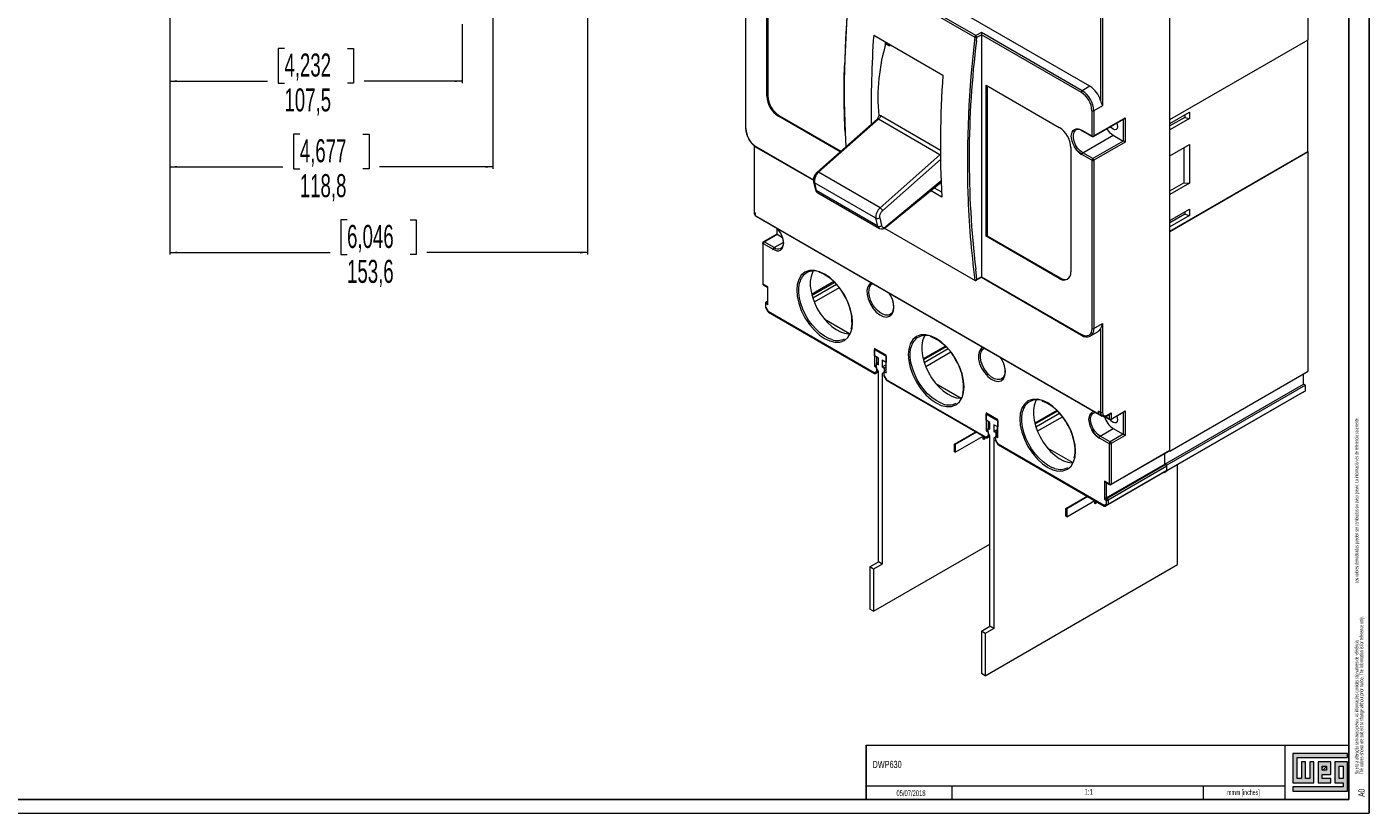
# Model space of a CAD drawing. Header units: millimetres. Extents: x 0 to 1189, y 0 to 841.
# Tile 5 of 7: x 695 to 1189, y 0 to 289. Entities that reach past the tile are written whole.
import ezdxf

# ---------------------------------------------------------------- set-up
doc = ezdxf.new("R2010")
doc.units = ezdxf.units.MM
doc.layers.add('FORMATO', color=7, linetype='Continuous')
doc.layers.add('LEGENDA', color=5, linetype='Continuous')
doc.styles.add('SLDTEXTSTYLE1', font='TXT', dxfattribs={"width": 0.605})
doc.styles.add('SLDTEXTSTYLE2', font='TXT', dxfattribs={"width": 0.569583})
doc.dimstyles.new('SLDDIMSTYLE0', dxfattribs={"dimtxt": 8.21862, "dimasz": 2.7, "dimexe": 0, "dimexo": 0.0625, "dimgap": 2.054655, "dimtad": 0, "dimdec": 1, "dimrnd": 1e-09, "dimzin": 12, "dimdsep": 46, "dimtxsty": 'SLDTEXTSTYLE1', "dimsah": 1, "dimcen": 0.09, "dimadec": 0, "dimazin": 3, "dimtfac": 1, "dimtdec": 3, "dimtofl": 0, "dimtmove": 0, "dimatfit": 3, "dimfxl": 1, "dimfrac": 2, "dimtolj": 1, "dimtzin": 12, "dimarcsym": 0})

# ---------------------------------------------------------------- blocks, each defined once
blk = doc.blocks.new('SW_NOTE_0')
at = {"color": 0, "linetype": 'Continuous', "lineweight": 0, "attachment_point": 1, "rotation": 90}
for s, insert, char_height, style in [('Sujeito a alteração sem aviso prévio. As informações contidas são valores de referência.                                                           Los valores demostrados pueden ser cambiados sin aviso previo. La información és de referencia solamente.', (-1.71, 0), 1.32292, 'SLDTEXTSTYLE2'), ('The values shown are subject to change without prior notice. The information is for reference only.', (0.06, 0), 1.3229, 'SLDTEXTSTYLE1')]:
    blk.add_mtext(s, dxfattribs=dict(at, insert=insert, char_height=char_height, style=style))
blk = doc.blocks.new('_D_3')
at = {"color": 7, "linetype": 'Continuous', "lineweight": 0}
for p, q in [((901.5, 539.88), (901.5, 205.26)), ((747.93, 392.51), (747.93, 205.26)), ((813.14, 218.05), (810.83, 218.05)), ((810.83, 218.05), (810.83, 205.26)), ((836.29, 218.05), (838.6, 218.05)), ((838.6, 218.05), (838.6, 205.26)), ((747.93, 206.01), (806.97, 206.01)), ((810.83, 205.26), (813.14, 205.26)), ((838.6, 205.26), (836.29, 205.26)), ((901.5, 206.01), (842.46, 206.01))]:
    blk.add_line(p, q, dxfattribs=at)
for points in [[(747.93, 206.01), (750.63, 205.66), (750.63, 206.36)], [(901.5, 206.01), (898.8, 206.36), (898.8, 205.66)]]:
    blk.add_solid(points, dxfattribs=at)
at = {"color": 7, "linetype": 'Continuous', "lineweight": 0, "char_height": 8.467, "attachment_point": 1, "style": 'SLDTEXTSTYLE1'}
for s, insert in [('6,046', (813.14, 216.17)), ('153,6', (813.14, 203.34))]:
    blk.add_mtext(s, dxfattribs=dict(at, insert=insert))
blk = doc.blocks.new('_D_4')
at = {"color": 7, "linetype": 'Continuous', "lineweight": 0}
for p, q in [((747.93, 392.51), (747.93, 268.26)), ((855.43, 290.01), (855.43, 268.26)), ((790.11, 281.05), (787.79, 281.05)), ((787.79, 281.05), (787.79, 268.26)), ((813.25, 281.05), (815.57, 281.05)), ((815.57, 281.05), (815.57, 268.26)), ((747.93, 269.01), (783.93, 269.01)), ((787.79, 268.26), (790.11, 268.26)), ((815.57, 268.26), (813.25, 268.26)), ((855.43, 269.01), (819.42, 269.01))]:
    blk.add_line(p, q, dxfattribs=at)
for points in [[(747.93, 269.01), (750.63, 268.66), (750.63, 269.36)], [(855.43, 269.01), (852.73, 269.36), (852.73, 268.66)]]:
    blk.add_solid(points, dxfattribs=at)
at = {"color": 7, "linetype": 'Continuous', "lineweight": 0, "char_height": 8.467, "attachment_point": 1, "style": 'SLDTEXTSTYLE1'}
for s, insert in [('4,232', (790.11, 279.17)), ('107,5', (790.11, 266.34))]:
    blk.add_mtext(s, dxfattribs=dict(at, insert=insert))
blk = doc.blocks.new('_D_5')
at = {"color": 7, "linetype": 'Continuous', "lineweight": 0}
for p, q in [((866.73, 527.51), (866.73, 236.76)), ((747.93, 392.51), (747.93, 236.76)), ((795.76, 249.55), (793.44, 249.55)), ((793.44, 249.55), (793.44, 236.76)), ((818.9, 249.55), (821.22, 249.55)), ((821.22, 249.55), (821.22, 236.76)), ((747.93, 237.51), (789.58, 237.51)), ((866.73, 237.51), (825.07, 237.51)), ((793.44, 236.76), (795.76, 236.76)), ((821.22, 236.76), (818.9, 236.76))]:
    blk.add_line(p, q, dxfattribs=at)
for points in [[(747.93, 237.51), (750.63, 237.16), (750.63, 237.86)], [(866.73, 237.51), (864.03, 237.86), (864.03, 237.16)]]:
    blk.add_solid(points, dxfattribs=at)
at = {"color": 7, "linetype": 'Continuous', "lineweight": 0, "char_height": 8.467, "attachment_point": 1, "style": 'SLDTEXTSTYLE1'}
for s, insert in [('4,677', (795.76, 247.67)), ('118,8', (795.76, 234.84))]:
    blk.add_mtext(s, dxfattribs=dict(at, insert=insert))

msp = doc.modelspace()

# ---------------------------------------------------------------- hatches: boundary and pattern name
at = {"linetype": 'Continuous'}
msp.add_hatch(color=7, dxfattribs=at).paths.add_polyline_path([(1160.99, 21.93), (1160.99, 11.15), (1168.69, 11.15), (1168.69, 18.85), (1167.15, 18.85), (1167.15, 12.69), (1165.61, 12.69), (1165.61, 18.85), (1164.07, 18.85), (1164.07, 12.69), (1162.53, 12.69), (1162.53, 20.39), (1181.01, 20.39), (1181.01, 21.93)], flags=0)
h = msp.add_hatch(color=7, dxfattribs=at)
h.paths.add_polyline_path([(1160.99, 8.07), (1181.01, 8.07), (1181.01, 18.85), (1176.39, 18.85), (1176.39, 11.15), (1179.47, 11.15), (1179.47, 9.61), (1160.99, 9.61)], flags=0)
h.paths.add_polyline_path([(1177.93, 17.31), (1179.47, 17.31), (1179.47, 12.69), (1177.93, 12.69)], flags=0)
h = msp.add_hatch(color=7, dxfattribs=at)
h.paths.add_polyline_path([(1174.85, 12.69), (1171.77, 12.69), (1171.77, 14.23), (1174.85, 14.23), (1174.85, 18.85), (1170.23, 18.85), (1170.23, 11.15), (1174.85, 11.15)], flags=0)
h.paths.add_polyline_path([(1173.31, 15.77), (1171.77, 15.77), (1171.77, 17.31), (1173.31, 17.31)], flags=0)
h = msp.add_hatch(dxfattribs=at)
h.set_pattern_fill('ANSI31', color=8, scale=0.25, style=0)
h.paths.add_polyline_path([(1173.31, 15.77), (1171.77, 15.77), (1171.77, 17.31), (1173.31, 17.31)], flags=0)

# ---------------------------------------------------------------- linework, layer by layer
at = {"color": 7, "linetype": 'Continuous', "lineweight": 15}
for p, q in [((1166.6, 284.25), (1166.6, 364.89)), ((1086.34, 267.11), (966.84, 336.1)), ((1115.69, 254.86), (1115.69, 335.5)), ((1115.69, 133.4), (1115.69, 335.09)), ((959.62, 313.6), (959.62, 251.79)), ((959.77, 251.59), (959.77, 313.4)), ((998.76, 311.31), (1044.01, 285.19)), ((1044.36, 285.74), (999.11, 311.87)), ((967.55, 263.43), (967.55, 309.15)), ((967.9, 309.36), (967.9, 263.63)), ((1090.23, 292.63), (1090.23, 261.93)), ((1090.94, 292.63), (1090.94, 259.97)), ((1046.39, 286.91), (1044.36, 285.74)), ((1083.51, 265.48), (1046.39, 286.91)), ((1006.81, 285.94), (1032.27, 271.25)), ((1011.04, 283.5), (1011.04, 281.9)), ((1012.65, 281.81), (1011.38, 282.55)), ((1044.72, 285.13), (1046.39, 286.09)), ((1083.16, 264.87), (1046.39, 286.09)), ((1046.39, 286.09), (1046.39, 197.09)), ((1115.69, 254.86), (1166.6, 284.25)), ((1166.42, 243.12), (1166.42, 284.15)), ((1048.16, 267.52), (1075.03, 252.01)), ((1048.16, 211.99), (1048.16, 267.52)), ((1048.51, 267.31), (1048.51, 212.2)), ((1086.34, 267.11), (1083.51, 265.48)), ((967.9, 263.63), (967.55, 263.43)), ((1087.05, 258.13), (1087.05, 248.9)), ((1090.94, 259.97), (1087.76, 258.13)), ((1087.76, 258.13), (1087.76, 248.9)), ((1115.69, 253.39), (1122.93, 257.58)), ((1122.93, 257.58), (1122.93, 255.29)), ((972.14, 256.28), (971.79, 256.08)), ((994.43, 243.01), (971.79, 256.08)), ((972.14, 256.28), (994.71, 243.25)), ((1008.08, 255.09), (986.04, 235.57)), ((986.52, 235.51), (1008.55, 255.01)), ((1008.36, 255.47), (1008.06, 255.07)), ((1008.72, 256.32), (1008.33, 255.48)), ((1031.17, 241.95), (1008.55, 255.01)), ((1031.33, 243.55), (1009.39, 256.22)), ((1087.65, 248.68), (1098.93, 255.19)), ((1087.76, 248.9), (1099.28, 255.56)), ((1099.28, 255.56), (1099.28, 246.58)), ((1121.17, 255.7), (1115.69, 252.54)), ((1122.93, 255.29), (1115.69, 251.11)), ((1121.17, 256.56), (1121.17, 255.7)), ((1121.17, 255.7), (1122.93, 255.29)), ((996.3, 250.12), (996.57, 244.89)), ((1081.23, 251.07), (1081.3, 251.11)), ((1083.05, 251.02), (1083.48, 250.78)), ((1083.37, 251.03), (1087.05, 248.9)), ((1083.48, 250.8), (1087.15, 248.68)), ((1083.48, 250.8), (1083.48, 250.8)), ((1083.73, 242.66), (1094.9, 249.11)), ((1098.57, 246.98), (1087.4, 240.54)), ((1094.9, 249.11), (1098.57, 246.98)), ((962.81, 245.32), (962.81, 220.97)), ((963.76, 244.62), (984.66, 232.56)), ((1031.17, 241.95), (1009.15, 222.45)), ((1079.27, 244.66), (1079.27, 198.93)), ((1087.05, 239.92), (1083.37, 242.05)), ((1087.4, 240.54), (1083.73, 242.66)), ((1099.28, 246.58), (1087.76, 239.92)), ((1115.69, 241.59), (1122.93, 245.78)), ((1115.69, 213.83), (1166.42, 243.12)), ((1166.6, 243.02), (1115.69, 213.63)), ((1120.81, 244.55), (1120.81, 231.69)), ((1122.93, 245.78), (1122.93, 231.49)), ((1166.6, 243.02), (1166.42, 243.12)), ((1166.6, 162.38), (1166.6, 243.02)), ((1087.05, 239.92), (1087.05, 178.11)), ((1087.76, 239.92), (1087.76, 178.11)), ((984.72, 232.06), (985.4, 229.15)), ((1009.15, 222.45), (986.52, 235.51)), ((1007.63, 218.64), (985, 231.7)), ((985, 231.7), (985.68, 228.79)), ((1008.31, 215.73), (985.68, 228.79)), ((986.25, 227.95), (1008.88, 214.89)), ((1011.3, 215.29), (1031.56, 231.93)), ((1031.81, 226.4), (1027.71, 228.77)), ((1029.04, 229.86), (1031.71, 228.32)), ((1115.69, 228.73), (1120.81, 231.69)), ((1122.93, 231.49), (1115.69, 227.3)), ((1120.81, 231.69), (1122.93, 231.49)), ((963.24, 220.59), (962.95, 220.76)), ((963.24, 220.59), (963.24, 219.6)), ((963.24, 219.6), (1089.44, 146.75)), ((963.57, 219.39), (1090.85, 145.91)), ((1008.31, 215.73), (1007.63, 218.64)), ((1009.02, 218.81), (1009.71, 215.91)), ((1115.69, 217.79), (1122.93, 221.98)), ((1121.17, 220.1), (1115.69, 216.93)), ((1122.93, 219.69), (1115.69, 215.51)), ((1121.17, 220.96), (1121.17, 220.1)), ((1121.17, 220.1), (1122.93, 219.69)), ((1122.93, 221.98), (1122.93, 219.69)), ((971.15, 212.8), (966.24, 209.97)), ((966.49, 209.94), (971.3, 212.72)), ((971.15, 214.98), (971.15, 212.8)), ((971.3, 212.72), (973.21, 211.61)), ((1010.78, 214.95), (1044.06, 195.74)), ((1115.69, 132.99), (1115.69, 213.63)), ((965.99, 209.53), (965.99, 194.63)), ((966.13, 194.43), (966.13, 209.33)), ((966.13, 209.33), (969.81, 207.21)), ((970.16, 207.82), (966.49, 209.94)), ((972.66, 207.57), (972.59, 207.53)), ((1048.51, 212.2), (1048.16, 211.99)), ((1075.03, 196.48), (1048.16, 211.99)), ((1048.51, 212.2), (1075.38, 196.69)), ((969.53, 207.23), (969.79, 207.07)), ((967.9, 193.41), (966.13, 194.43)), ((966.24, 194.2), (967.76, 193.32)), ((967.76, 193.32), (967.76, 187.37)), ((967.9, 186.88), (967.9, 193.41)), ((992.15, 195.32), (983.99, 190.61)), ((984.09, 190.26), (992.41, 195.06)), ((993.15, 194.27), (984.4, 189.22)), ((994.16, 193.05), (984.95, 187.74)), ((1006.37, 194.55), (1006.49, 194.61)), ((1044.3, 195.72), (1046.39, 196.92)), ((1046.39, 197.09), (1044.72, 196.12)), ((1046.39, 197.09), (1083.16, 175.86)), ((1046.39, 196.92), (1083.26, 175.64)), ((1075.38, 196.69), (1075.03, 196.48)), ((967.76, 188.19), (967.3, 187.92)), ((1012.32, 191.25), (1012.69, 190.69)), ((1013.05, 190.13), (1012.49, 191.15)), ((967.05, 187.49), (967.05, 186.02)), ((967.12, 185.77), (967.97, 184.3)), ((967.19, 185.82), (967.19, 187.28)), ((967.19, 187.28), (967.9, 186.88)), ((968.05, 184.34), (967.19, 185.82)), ((1007, 161.86), (968.05, 184.34)), ((968.15, 184.11), (1007.1, 161.63)), ((988.63, 181.6), (997.95, 176.22)), ((1087.76, 178.11), (1090.94, 179.95)), ((1090.23, 177.99), (1090.23, 147.29)), ((1090.94, 179.95), (1090.94, 147.29)), ((1083.26, 175.64), (1083.26, 175.64)), ((1086.51, 175.36), (1086.45, 175.33)), ((1086.51, 175.36), (1089.34, 177)), ((1011.39, 168.3), (1007.15, 170.75)), ((1007.15, 170.75), (1007.15, 164.22)), ((1007.15, 170.34), (1011.39, 167.9)), ((1007.15, 168.06), (1007.15, 170.34)), ((1008.56, 167.24), (1007.15, 168.06)), ((1007.5, 170.38), (1011.24, 168.22)), ((1011.24, 168.22), (1011.24, 168.1)), ((1011.39, 161.77), (1011.39, 168.3)), ((1011.39, 167.9), (1011.39, 165.61)), ((1033.16, 171.65), (1025.01, 166.94)), ((1033.42, 171.39), (1025.1, 166.58)), ((1034.16, 170.59), (1025.41, 165.54)), ((1035.17, 169.38), (1025.96, 164.06)), ((1047.38, 170.87), (1047.5, 170.94)), ((1007.15, 164.22), (1007.85, 163.81)), ((1007.85, 165.2), (1008.56, 165.61)), ((1007.85, 163.81), (1007.85, 165.2)), ((1007.85, 165.2), (1008.56, 164.79)), ((1007.85, 163.57), (1007.85, 163.81)), ((1007.85, 163.81), (1007.85, 162.35)), ((1008.56, 162.34), (1007.85, 163.57)), ((1008.56, 164.79), (1008.56, 167.24)), ((1011.39, 165.61), (1009.97, 166.43)), ((1009.97, 166.43), (1009.97, 163.98)), ((1009.97, 163.98), (1011.24, 164.71)), ((1009.97, 163.98), (1010.68, 163.57)), ((1011.24, 163.89), (1010.68, 163.57)), ((1010.68, 163.57), (1010.68, 161.93)), ((1011.24, 165.69), (1011.24, 162.26)), ((1053.34, 167.57), (1053.7, 167.02)), ((1054.06, 166.46), (1053.5, 167.47)), ((1007.85, 162.35), (1007, 161.86)), ((1008.56, 162.18), (1007.6, 161.63)), ((1008.46, 162.12), (1007.6, 161.63)), ((1008.56, 92.37), (1008.56, 162.34)), ((1010.68, 161.93), (1009.97, 161.53)), ((1010.54, 161.85), (1009.97, 161.53)), ((1009.97, 161.53), (1009.97, 91.55)), ((1010.54, 161.85), (1010.54, 160.92)), ((1010.6, 160.67), (1011.46, 159.19)), ((1010.68, 160.72), (1010.68, 162.18)), ((1010.68, 162.18), (1011.39, 161.77)), ((1011.54, 159.24), (1010.68, 160.72)), ((1048.01, 138.18), (1011.54, 159.24)), ((1011.64, 159.01), (1048.12, 137.95)), ((1115.69, 132.99), (1166.6, 162.38)), ((1164.83, 157.69), (1164.83, 161.36)), ((1029.64, 157.93), (1038.97, 152.55)), ((1164.48, 154.63), (1113.67, 125.3)), ((1113.92, 128.3), (1164.83, 157.69)), ((1165.54, 157.28), (1114.63, 127.89)), ((1165.54, 155.24), (1114.63, 125.85)), ((1164.48, 154.63), (1165.54, 155.24)), ((1165.54, 157.28), (1164.83, 157.69)), ((1165.54, 155.24), (1165.54, 157.28)), ((1052.4, 144.63), (1048.16, 147.08)), ((1048.16, 147.08), (1048.16, 140.54)), ((1048.16, 146.67), (1052.4, 144.22)), ((1048.16, 144.38), (1048.16, 146.67)), ((1049.57, 143.57), (1048.16, 144.38)), ((1048.51, 146.7), (1052.25, 144.54)), ((1049.57, 141.12), (1049.57, 143.57)), ((1052.25, 144.54), (1052.25, 144.42)), ((1052.4, 138.1), (1052.4, 144.63)), ((1052.4, 144.22), (1052.4, 141.93)), ((1074.18, 147.97), (1066.02, 143.26)), ((1074.43, 147.71), (1066.11, 142.91)), ((1075.17, 146.91), (1066.43, 141.87)), ((1066.97, 140.39), (1076.19, 145.7)), ((1087.59, 147), (1087.67, 147.04)), ((1090.23, 147.29), (1089.44, 147.74)), ((1089.44, 146.75), (1089.44, 147.74)), ((1089.44, 146.75), (1089.62, 146.85)), ((1091.54, 145.75), (1093.52, 144.61)), ((1092.6, 146.04), (1093.77, 146.71)), ((1092.61, 146.04), (1092.6, 146.04)), ((1092.71, 146.27), (1094.12, 147.08)), ((1094.02, 144.61), (1098.93, 147.44)), ((1094.12, 144.84), (1099.28, 147.82)), ((1094.12, 147.08), (1094.12, 144.84)), ((1099.28, 147.82), (1099.28, 138.83)), ((1036.49, 135.64), (1044.31, 140.15)), ((1044.59, 139.99), (1036.77, 135.48)), ((1036.77, 132.62), (1047.06, 138.56)), ((1047.1, 137.48), (1047.1, 138.54)), ((1047.38, 138.38), (1047.38, 137.31)), ((1048.87, 138.67), (1048.01, 138.18)), ((1048.16, 140.54), (1048.87, 140.14)), ((1049.57, 138.5), (1048.62, 137.95)), ((1049.47, 138.44), (1048.62, 137.95)), ((1048.87, 141.52), (1049.57, 141.93)), ((1048.87, 140.14), (1048.87, 141.52)), ((1048.87, 141.52), (1049.57, 141.12)), ((1048.87, 140.14), (1048.87, 138.67)), ((1048.87, 139.89), (1048.87, 140.13)), ((1049.57, 138.67), (1048.87, 139.89)), ((1049.57, 68.69), (1049.57, 138.67)), ((1052.4, 141.93), (1050.99, 142.75)), ((1050.99, 142.75), (1050.99, 140.3)), ((1050.99, 140.3), (1052.25, 141.03)), ((1050.99, 140.3), (1051.69, 139.89)), ((1051.69, 138.26), (1050.99, 137.85)), ((1052.25, 140.22), (1051.69, 139.89)), ((1051.69, 139.89), (1051.69, 138.26)), ((1051.69, 137.04), (1051.69, 138.5)), ((1051.69, 138.5), (1052.4, 138.1)), ((1052.25, 142.02), (1052.25, 138.59)), ((1090.09, 138.59), (1094.9, 141.36)), ((1093.77, 136.47), (1090.09, 138.59)), ((1098.57, 139.24), (1093.77, 136.47)), ((1099.28, 138.83), (1094.12, 135.85)), ((1094.9, 141.36), (1098.57, 139.24)), ((1036.49, 132.78), (1036.49, 135.64)), ((1036.77, 135.48), (1036.49, 135.64)), ((1036.77, 135.48), (1036.77, 132.62)), ((1047.38, 137.31), (1047.1, 137.48)), ((1047.38, 137.31), (1047.99, 138.02)), ((1051.55, 138.17), (1050.99, 137.85)), ((1050.99, 137.85), (1050.99, 67.87)), ((1051.55, 138.17), (1051.55, 137.24)), ((1051.61, 136.99), (1052.47, 135.52)), ((1052.55, 135.56), (1051.69, 137.04)), ((1091.5, 113.08), (1052.55, 135.56)), ((1052.65, 135.33), (1091.6, 112.85)), ((1070.65, 134.25), (1079.98, 128.87)), ((1089.74, 137.98), (1093.41, 135.85)), ((1093.41, 135.85), (1093.41, 120.95)), ((1094.12, 135.85), (1094.12, 120.95)), ((1094.12, 120.95), (1115.69, 133.4)), ((1036.77, 132.62), (1036.49, 132.78)), ((1094.02, 120.72), (1115.58, 133.17)), ((1113.92, 128.3), (1113.92, 132.21)), ((1115.48, 133.11), (1115.69, 132.99)), ((1113.67, 125.3), (1092.1, 112.85)), ((1092.35, 115.85), (1113.92, 128.3)), ((1114.27, 128.09), (1092.71, 115.64)), ((1114.52, 125.79), (1092.96, 113.34)), ((1114.63, 127.48), (1093.06, 115.03)), ((1093.06, 113.57), (1114.63, 126.02)), ((1113.57, 125.24), (1114.63, 125.85)), ((1113.67, 125.3), (1114.52, 125.79)), ((1114.27, 128.09), (1113.92, 128.3)), ((1113.92, 128.3), (1114.63, 127.89)), ((1114.63, 125.85), (1114.63, 127.89)), ((1114.63, 126.02), (1114.63, 127.48)), ((1118.52, 91.34), (1118.52, 128.09)), ((1093.41, 120.95), (1091.65, 121.97)), ((1091.65, 121.97), (1091.65, 115.44)), ((1092, 121.6), (1093.52, 120.72)), ((1077.5, 111.96), (1085.32, 116.47)), ((1085.6, 116.31), (1077.79, 111.8)), ((1077.79, 108.94), (1088.08, 114.88)), ((1088.11, 113.8), (1088.11, 114.86)), ((1088.39, 113.64), (1088.11, 113.8)), ((1088.39, 114.7), (1088.39, 113.64)), ((1088.39, 113.64), (1089.01, 114.35)), ((1092.35, 113.57), (1091.5, 113.08)), ((1091.65, 115.44), (1092.35, 115.03)), ((1092.71, 115.64), (1092.35, 115.85)), ((1092.35, 115.03), (1092.35, 113.57)), ((1093.06, 115.03), (1093.06, 113.57)), ((1077.5, 109.11), (1077.5, 111.96)), ((1077.79, 111.8), (1077.5, 111.96)), ((1077.79, 108.94), (1077.5, 109.11)), ((1077.79, 111.8), (1077.79, 108.94)), ((1092.96, 113.34), (1092.1, 112.85)), ((1006.79, 74.2), (1049.57, 98.89)), ((1005.38, 90.53), (1008.56, 92.37)), ((1006.79, 89.71), (1005.38, 90.53)), ((1005.38, 90.53), (1005.38, 75.01)), ((1009.97, 91.55), (1006.79, 89.71)), ((1006.79, 89.71), (1006.79, 74.2)), ((1009.97, 91.55), (1008.56, 92.37)), ((1047.8, 50.52), (1118.52, 91.34)), ((1006.79, 74.2), (1005.38, 75.01)), ((1046.39, 66.85), (1049.57, 68.69)), ((1047.8, 66.04), (1046.39, 66.85)), ((1046.39, 66.85), (1046.39, 51.34)), ((1050.99, 67.87), (1047.8, 66.04)), ((1047.8, 66.04), (1047.8, 50.52)), ((1050.99, 67.87), (1049.57, 68.69)), ((1047.8, 50.52), (1046.39, 51.34))]:
    msp.add_line(p, q, dxfattribs=at)
at = {"color": 1, "linetype": 'Continuous', "lineweight": 15}
for p, q in [((1011.38, 282.55), (1011.53, 283.22)), ((1044.6, 283.86), (1044.72, 285.13)), ((1098.57, 254.98), (1098.57, 246.98)), ((962.95, 220.76), (962.95, 245.2)), ((963.66, 244.85), (984.66, 232.73)), ((1031.17, 241.95), (1031.46, 242.28)), ((1031.36, 240.23), (1010.04, 221.36)), ((1031.55, 232.23), (1011.38, 215.65)), ((971.3, 212.72), (971.3, 214.84)), ((970.16, 207.82), (973.54, 209.77)), ((1044.72, 196.12), (1044.31, 199.92)), ((1044.06, 195.74), (1044.04, 195.88)), ((967.76, 188.02), (967.55, 187.9)), ((967.76, 187.78), (967.55, 187.9)), ((1007.85, 167.65), (1007.85, 165.2)), ((1011.04, 162.79), (1011.24, 162.91)), ((1008.46, 162.12), (1008.56, 162.18)), ((1011.04, 162.79), (1011.24, 162.67)), ((1048.87, 143.97), (1048.87, 141.52)), ((1093.41, 144.84), (1091.81, 145.76)), ((1093.41, 146.5), (1093.41, 144.84)), ((1098.57, 147.24), (1098.57, 139.24)), ((1049.47, 138.44), (1049.57, 138.5)), ((1052.05, 139.12), (1052.25, 139.24)), ((1052.05, 139.12), (1052.25, 139)), ((1092.35, 121.4), (1092.35, 115.85))]:
    msp.add_line(p, q, dxfattribs=at)
at = {"color": 7, "linetype": 'Continuous', "lineweight": 0}
for p, q in [((1181.01, 21.93), (1160.99, 21.93)), ((1160.99, 21.93), (1160.99, 11.15)), ((1162.53, 20.39), (1181.01, 20.39)), ((1162.53, 12.69), (1162.53, 20.39)), ((1181.01, 20.39), (1181.01, 21.93)), ((1165.61, 18.85), (1164.07, 18.85)), ((1164.07, 18.85), (1164.07, 12.69)), ((1165.61, 12.69), (1165.61, 18.85)), ((1168.69, 18.85), (1167.15, 18.85)), ((1167.15, 18.85), (1167.15, 12.69)), ((1168.69, 11.15), (1168.69, 18.85)), ((1174.85, 18.85), (1170.23, 18.85)), ((1170.23, 18.85), (1170.23, 11.15)), ((1171.77, 17.31), (1173.31, 17.31)), ((1171.77, 15.77), (1171.77, 17.31)), ((1173.31, 15.77), (1171.77, 15.77)), ((1173.31, 17.31), (1173.31, 15.77)), ((1174.85, 14.23), (1174.85, 18.85)), ((1181.01, 18.85), (1176.39, 18.85)), ((1176.39, 18.85), (1176.39, 11.15)), ((1177.93, 12.69), (1177.93, 17.31)), ((1177.93, 17.31), (1179.47, 17.31)), ((1179.47, 17.31), (1179.47, 12.69)), ((1181.01, 8.07), (1181.01, 18.85)), ((1035.52, 10.02), (1035.52, 5)), ((1128, 10.03), (1128, 5)), ((1160.99, 11.15), (1168.69, 11.15)), ((1164.07, 12.69), (1162.53, 12.69)), ((1167.15, 12.69), (1165.61, 12.69)), ((1170.23, 11.15), (1174.85, 11.15)), ((1171.77, 14.23), (1174.85, 14.23)), ((1171.77, 12.69), (1171.77, 14.23)), ((1174.85, 12.69), (1171.77, 12.69)), ((1174.85, 11.15), (1174.85, 12.69)), ((1176.39, 11.15), (1179.47, 11.15)), ((1179.47, 12.69), (1177.93, 12.69)), ((1179.47, 11.15), (1179.47, 9.61)), ((1160.99, 9.61), (1160.99, 8.07)), ((1179.47, 9.61), (1160.99, 9.61)), ((1160.99, 8.07), (1181.01, 8.07))]:
    msp.add_line(p, q, dxfattribs=at)
at = {"color": 7, "linetype": 'Continuous', "lineweight": 15, "flags": 128}
for points in [[(998.75, 311.66), (996.98, 292.92), (996.08, 274.56)], [(1046.39, 286.91), (1046.39, 286.82), (1046.39, 286.72), (1046.39, 286.62), (1046.39, 286.5), (1046.39, 286.39), (1046.39, 286.28), (1046.39, 286.18), (1046.39, 286.09)], [(1011.38, 282.55), (1011.37, 282.55), (1011.37, 282.56), (1011.36, 282.58), (1011.36, 282.65), (1011.4, 282.97), (1011.47, 283.25)], [(1009.39, 256.22), (1009.03, 255.57), (1008.55, 255.01)], [(1096.49, 252.27), (1096.37, 251.64), (1096.02, 251.24), (1095.51, 251.14), (1094.9, 251.35), (1094.29, 251.84), (1093.93, 252.3)], [(1096.16, 253.59), (1096.37, 253.04), (1096.49, 252.27)], [(1083.37, 242.05), (1081.94, 243.19), (1081.24, 244.01), (1080.62, 244.95), (1080.12, 245.96), (1079.76, 246.97), (1079.48, 248.78), (1079.76, 250.28), (1080.12, 250.87), (1080.62, 251.3), (1081.24, 251.52), (1081.94, 251.54), (1083.37, 251.03)], [(963.57, 219.39), (963.57, 219.39), (963.42, 219.5)], [(1009.02, 218.81), (1009, 219.43), (1009.18, 220.12)], [(1009.18, 220.12), (1009.55, 220.8), (1010.04, 221.36)], [(972.48, 213.24), (973.04, 212.1), (973.2, 211.64), (973.41, 210.89), (973.53, 210.17), (973.55, 209.47), (973.47, 208.84), (973.29, 208.3), (973.02, 207.87), (972.63, 207.55), (972.6, 207.55)], [(1009.71, 215.91), (1009.92, 215.48), (1010.1, 215.34), (1010.33, 215.27), (1010.58, 215.26), (1010.85, 215.34), (1011.38, 215.65)], [(999.01, 180.35), (998.84, 182.6), (998.29, 185.12), (997.34, 187.79), (996.01, 190.45), (994.37, 192.94), (992.54, 195.1), (990.63, 196.83), (988.76, 198.11), (986.9, 198.98), (984.99, 199.45), (983.15, 199.41), (981.51, 198.82), (980.18, 197.7), (979.23, 196.13), (978.68, 194.24), (978.51, 192.18)], [(984.57, 199.25), (984.25, 198.66), (983.75, 197.2), (983.49, 195.54), (983.49, 193.7), (983.75, 191.73), (984.25, 189.7), (984.99, 187.64), (985.95, 185.62), (987.1, 183.68), (988.41, 181.88), (989.85, 180.26), (991.38, 178.86), (992.96, 177.73), (994.55, 176.88), (996.11, 176.35), (997.6, 176.14), (997.91, 176.14)], [(1044.06, 195.74), (1044.13, 195.72), (1044.21, 195.71), (1044.29, 195.73), (1044.39, 195.77), (1044.56, 195.91), (1044.72, 196.12)], [(1046.39, 197.09), (1046.39, 197.03), (1046.39, 196.98), (1046.39, 196.94), (1046.39, 196.92), (1046.39, 196.92)], [(967.12, 187.74), (967.05, 187.56), (967.05, 187.49)], [(967.3, 187.92), (967.24, 187.88), (967.12, 187.74)], [(978.51, 192.18), (978.68, 189.93), (979.23, 187.41), (980.18, 184.74), (981.51, 182.08), (983.15, 179.59), (984.99, 177.44), (986.9, 175.7), (988.76, 174.43), (990.63, 173.55), (992.54, 173.08), (994.37, 173.12), (996.01, 173.71), (997.34, 174.83), (998.29, 176.4), (998.84, 178.29), (999.01, 180.35)], [(1012.69, 190.69), (1013.33, 189.39), (1013.54, 188.86), (1013.81, 187.99), (1013.98, 187.14), (1014.07, 186.28), (1014.04, 185.48), (1013.9, 184.76), (1013.66, 184.14), (1013.31, 183.64), (1012.81, 183.26), (1012.77, 183.25)], [(967.05, 186.03), (967.06, 185.9), (967.12, 185.77)], [(1087.05, 178.11), (1086.78, 176.62), (1086.42, 176.02), (1085.91, 175.59), (1085.29, 175.37), (1084.59, 175.35), (1083.16, 175.86)], [(1040.03, 156.67), (1039.86, 158.92), (1039.31, 161.44), (1038.36, 164.11), (1037.02, 166.78), (1035.38, 169.26), (1033.55, 171.42), (1031.64, 173.15), (1029.77, 174.43), (1027.91, 175.31), (1026, 175.78), (1024.16, 175.74), (1022.52, 175.15), (1021.19, 174.02), (1020.24, 172.45), (1019.69, 170.56), (1019.52, 168.51)], [(1025.58, 175.57), (1025.26, 174.98), (1024.76, 173.53), (1024.5, 171.86), (1024.5, 170.02), (1024.76, 168.06), (1025.26, 166.02), (1026, 163.96), (1026.96, 161.94), (1028.11, 160), (1029.42, 158.2), (1030.86, 156.58), (1032.39, 155.19), (1033.97, 154.05), (1035.56, 153.21), (1037.12, 152.67), (1038.61, 152.47), (1038.92, 152.46)], [(1019.52, 168.51), (1019.69, 166.26), (1020.24, 163.73), (1021.19, 161.07), (1022.52, 158.4), (1024.16, 155.92), (1026, 153.76), (1027.91, 152.02), (1029.77, 150.75), (1031.64, 149.87), (1033.55, 149.4), (1035.38, 149.44), (1037.02, 150.03), (1038.36, 151.16), (1039.31, 152.73), (1039.86, 154.62), (1040.03, 156.67)], [(1053.7, 167.02), (1054.34, 165.72), (1054.55, 165.19), (1054.82, 164.32), (1055, 163.46), (1055.08, 162.6), (1055.05, 161.8), (1054.92, 161.08), (1054.67, 160.47), (1054.32, 159.97), (1053.82, 159.58), (1053.78, 159.57)], [(1007.1, 161.63), (1007.21, 161.58), (1007.27, 161.57)], [(1010.54, 160.92), (1010.55, 160.8), (1010.6, 160.67)], [(1081.04, 132.99), (1080.87, 135.25), (1080.32, 137.77), (1079.37, 140.44), (1078.04, 143.1), (1076.4, 145.58), (1074.56, 147.74), (1072.65, 149.48), (1070.79, 150.75), (1068.92, 151.63), (1067.01, 152.1), (1065.18, 152.06), (1063.54, 151.47), (1062.2, 150.35), (1061.25, 148.78), (1060.7, 146.89), (1060.53, 144.83)], [(1066.59, 151.9), (1066.27, 151.31), (1065.77, 149.85), (1065.51, 148.18), (1065.51, 146.34), (1065.77, 144.38), (1066.27, 142.34), (1067.01, 140.29), (1067.97, 138.26), (1069.12, 136.33), (1070.43, 134.52), (1071.87, 132.91), (1073.4, 131.51), (1074.98, 130.38), (1076.58, 129.53), (1078.14, 129), (1079.63, 128.79), (1079.93, 128.79)], [(1060.53, 144.83), (1060.7, 142.58), (1061.25, 140.06), (1062.2, 137.39), (1063.54, 134.73), (1065.18, 132.24), (1067.01, 130.08), (1068.92, 128.35), (1070.79, 127.07), (1072.65, 126.19), (1074.56, 125.73), (1076.4, 125.77), (1078.04, 126.36), (1079.37, 127.48), (1080.32, 129.05), (1080.87, 130.94), (1081.04, 132.99)], [(1087.66, 147.03), (1088.2, 147.19), (1088.7, 147.15)], [(1090.94, 147.29), (1091.06, 146.61), (1091.23, 146.33), (1091.46, 146.14), (1091.74, 146.04), (1092.06, 146.03), (1092.71, 146.27)], [(1096.49, 144.53), (1096.37, 143.9), (1096.02, 143.5), (1095.51, 143.4), (1094.9, 143.61), (1094.29, 144.1), (1093.92, 144.56)], [(1096.16, 145.84), (1096.37, 145.3), (1096.49, 144.53)], [(1048.12, 137.95), (1048.22, 137.91), (1048.29, 137.89)], [(1091.6, 112.85), (1091.71, 112.8), (1091.77, 112.79)]]:
    msp.add_lwpolyline(points, dxfattribs=at)
at = {"color": 1, "linetype": 'Continuous', "lineweight": 15, "flags": 128}
for points in [[(1008.55, 255.01), (1008.29, 255.11), (1008.18, 255.12), (1008.08, 255.09), (1008.05, 255.05)], [(1083.73, 242.66), (1082.73, 243.4), (1081.81, 244.41), (1081.05, 245.61), (1080.51, 246.9), (1080.23, 248.18), (1080.23, 249.34), (1080.51, 250.29), (1081.05, 250.96), (1081.23, 251.07)], [(1031.46, 241.73), (1031.45, 241.74), (1031.17, 241.95)], [(969.81, 207.21), (971.24, 206.7), (971.94, 206.71), (972.56, 206.94), (973.07, 207.36), (973.43, 207.96), (973.7, 209.45), (973.43, 211.26), (973.07, 212.28), (972.56, 213.29), (971.94, 214.23), (971.39, 214.88)], [(966.13, 209.33), (966.07, 209.37), (966.03, 209.42), (966, 209.48), (965.99, 209.53), (965.99, 209.53)], [(991.42, 174.02), (990.31, 174.43), (988.72, 175.28), (987.13, 176.41), (985.6, 177.81), (984.17, 179.43), (982.85, 181.23), (981.7, 183.17), (980.75, 185.19), (980.01, 187.25), (979.5, 189.28), (979.25, 191.25), (979.25, 193.09), (979.5, 194.75), (979.55, 194.94)], [(1006.06, 194.86), (1005.35, 194.47), (1004.66, 193.47), (1004.34, 192.11), (1004.39, 190.57), (1004.76, 188.97), (1005.46, 187.26), (1006.49, 185.59), (1007.74, 184.16), (1009.05, 183.13), (1010.3, 182.53), (1011.53, 182.33), (1012.66, 182.6), (1013.53, 183.35), (1014.05, 184.49), (1014.22, 185.86), (1014.22, 185.86)], [(1012.87, 183.29), (1012.15, 183.03), (1011.19, 183.03), (1010.15, 183.34), (1009.09, 183.96), (1008.05, 184.84), (1007.1, 185.94), (1006.28, 187.21), (1005.64, 188.57), (1005.22, 189.94), (1005.03, 191.26), (1005.09, 192.46), (1005.4, 193.46), (1005.93, 194.22), (1006.37, 194.55)], [(967.19, 185.82), (967.17, 185.81), (967.15, 185.8), (967.14, 185.79), (967.13, 185.78), (967.12, 185.78), (967.12, 185.77), (967.12, 185.77)], [(968.05, 184.34), (968.01, 184.32), (967.98, 184.3), (967.97, 184.3), (967.97, 184.3)], [(1032.43, 150.35), (1031.32, 150.76), (1029.73, 151.6), (1028.15, 152.74), (1026.62, 154.13), (1025.18, 155.75), (1023.87, 157.55), (1022.72, 159.49), (1021.76, 161.51), (1021.02, 163.57), (1020.52, 165.61), (1020.26, 167.57), (1020.26, 169.41), (1020.52, 171.08), (1020.56, 171.26)], [(1047.07, 171.19), (1046.36, 170.79), (1045.67, 169.79), (1045.35, 168.43), (1045.4, 166.89), (1045.77, 165.3), (1046.48, 163.58), (1047.5, 161.91), (1048.75, 160.49), (1050.06, 159.45), (1051.31, 158.85), (1052.55, 158.65), (1053.67, 158.92), (1054.54, 159.67), (1055.06, 160.82), (1055.23, 162.18), (1055.23, 162.18)], [(1053.88, 159.62), (1053.16, 159.35), (1052.21, 159.35), (1051.17, 159.67), (1050.1, 160.28), (1049.06, 161.17), (1048.11, 162.27), (1047.29, 163.53), (1046.65, 164.89), (1046.23, 166.27), (1046.04, 167.59), (1046.11, 168.78), (1046.41, 169.78), (1046.95, 170.54), (1047.38, 170.87)], [(1011.54, 159.24), (1011.49, 159.21), (1011.47, 159.2), (1011.46, 159.19), (1011.46, 159.19)], [(1073.45, 126.67), (1072.33, 127.08), (1070.74, 127.93), (1069.16, 129.06), (1067.63, 130.46), (1066.19, 132.08), (1064.88, 133.88), (1063.73, 135.82), (1062.77, 137.84), (1062.03, 139.89), (1061.53, 141.93), (1061.27, 143.89), (1061.27, 145.73), (1061.53, 147.4), (1061.57, 147.59)], [(1088.16, 147.47), (1087.61, 147.46), (1086.99, 147.23), (1086.48, 146.8), (1086.12, 146.21), (1085.85, 144.71), (1086.12, 142.9), (1086.48, 141.89), (1086.99, 140.88), (1087.61, 139.94), (1088.3, 139.12), (1089.74, 137.98)], [(1090.09, 138.59), (1089.09, 139.33), (1088.18, 140.34), (1087.42, 141.54), (1086.87, 142.83), (1086.59, 144.11), (1086.59, 145.27), (1086.87, 146.22), (1087.42, 146.89), (1087.59, 147)], [(1093.52, 144.61), (1093.52, 144.61), (1093.47, 144.64), (1093.44, 144.7), (1093.42, 144.76), (1093.41, 144.84)], [(1051.61, 136.99), (1051.61, 136.99), (1051.63, 137), (1051.65, 137.02), (1051.69, 137.04)], [(1052.55, 135.56), (1052.51, 135.54), (1052.48, 135.52), (1052.47, 135.52), (1052.47, 135.52)]]:
    msp.add_lwpolyline(points, dxfattribs=at)
at = {"color": 1, "linetype": 'Continuous', "lineweight": 15}
for centre, radius, start, end in [((1373.51, 265.59), 377.53, 173.0435, 182.3487), ((1427.12, 239.04), 385.88, 173.1312, 181.6905), ((967.88, 251.91), 8.12, 182.2934, 210.8068), ((1083.61, 251), 0.24, 172.7371, 235.9518), ((1087.52, 248.87), 0.24, 304.0584, 7.2558), ((985.26, 232.2), 0.563, 194.562, 242.5959), ((986.23, 235.18), 0.44, 48.9417, 116.0374), ((985.94, 229.29), 0.563, 194.5725, 242.609), ((986.92, 229.01), 1.25, 190.1389, 237.6937), ((1009.54, 215.95), 1.25, 190.1305, 237.8366), ((1011.04, 215.53), 0.358, 318.0504, 20.1317), ((971.64, 209.85), 2.51, 234.0476, 292.332), ((966.37, 194.4), 0.24, 172.7577, 235.9312), ((967.4, 187.7), 0.246, 53.7079, 115.0765), ((1005.62, 185.81), 8.6, 0.3607, 30.2034), ((967.3, 187.51), 0.252, 185.7092, 245.6101), ((967.3, 186.05), 0.252, 185.7092, 245.6101), ((968.29, 184.31), 0.24, 172.7573, 235.9305), ((1084.89, 177.75), 2.89, 304.2033, 7.109), ((1083.41, 175.84), 0.254, 174.522, 232.5939), ((1046.63, 162.13), 8.6, 0.3607, 30.2034), ((1007.24, 161.83), 0.239, 172.6912, 236.0723), ((1010.79, 160.94), 0.252, 185.7103, 245.6089), ((1051.67, 89.66), 82.03, 119.9783, 120.0424), ((1011.77, 159.21), 0.24, 172.7573, 235.9305), ((1091.74, 147.14), 1.52, 174.4871, 233.0545), ((1092.45, 146.24), 0.254, 307.7782, 5.4377), ((1048.25, 138.15), 0.239, 172.6912, 236.0723), ((1051.8, 137.27), 0.252, 185.7104, 245.6089), ((1052.79, 135.53), 0.24, 172.7573, 235.9305), ((1093.88, 120.92), 0.24, 304.0592, 7.255), ((1091.74, 113.04), 0.239, 172.6912, 236.0723)]:
    msp.add_arc(centre, radius, start, end, dxfattribs=at)
at = {"color": 7, "linetype": 'Continuous', "lineweight": 15}
for centre, radius, start, end in [((1380.89, 259.42), 375.02, 175.944, 180.9522), ((1075.7, 263.21), 67.34, 162.6602, 185.8747), ((1098.69, 257.42), 89.43, 163.6981, 164.1713), ((1047.92, 274.41), 36.04, 167.0784, 168.1506), ((1390.76, 240.72), 348.85, 172.8967, 186.7163), ((1044.79, 285.08), 0.781, 122.8795, 172.3484), ((1044.43, 285.96), 0.872, 241.667, 265.8689), ((1043.95, 285.09), 0.768, 2.6056, 57.3943), ((1044.45, 285.86), 0.78, 263.5704, 289.8509), ((1299.28, 265.12), 303.47, 178.2118, 182.7921), ((1395.8, 245.1), 364.47, 175.8868, 182.9419), ((1081.28, 259.27), 9.34, 16.5556, 57.1744), ((976.76, 263.85), 9.22, 182.6055, 237.3945), ((977.11, 264.05), 9.22, 182.6055, 237.3945), ((1083.93, 264.83), 0.768, 122.6052, 177.3953), ((1078.62, 257.75), 8.44, 2.5649, 57.4351), ((1078.54, 257.71), 9.22, 2.6055, 57.3945), ((882, 185.62), 221.77, 19.5875, 20.1254), ((1087.4, 258.81), 0.768, 242.6085, 297.391), ((959.87, 251.82), 0.251, 185.6866, 245.6327), ((967.94, 252), 8.3, 181.5048, 211.1523), ((1008.97, 255.7), 0.662, 50.7645, 112.1066), ((1070.06, 244.24), 9.22, 2.6055, 57.3945), ((967.9, 251.52), 8.04, 208.3182, 238.989), ((968, 251.71), 8.12, 209.1927, 237.7083), ((1082.08, 249.22), 2.04, 61.7423, 112.8073), ((1087.4, 249.59), 0.768, 242.6085, 297.391), ((1087.3, 248.88), 0.251, 174.3712, 234.3113), ((1087.4, 249.11), 0.5, 240, 299.9987), ((1098.59, 255.09), 7.03, 210.7094, 238.3122), ((963.9, 244.82), 0.246, 173.6979, 234.9911), ((1087.51, 248.62), 7.9, 208.0826, 237.5773), ((1084.14, 242.01), 0.768, 122.6051, 177.3954), ((1087.82, 239.89), 0.768, 122.6051, 177.3954), ((1087.39, 240.56), 0.721, 241.9547, 271.1496), ((1086.99, 239.89), 0.768, 2.6052, 57.3948), ((1087.42, 240.56), 0.721, 268.8522, 298.043), ((987.71, 232.76), 3.08, 144.8318, 193.3117), ((989.34, 232.18), 4.36, 130.2639, 186.3428), ((988.3, 232.87), 3.52, 129.9129, 151.7189), ((986.92, 229.37), 1.53, 188.2325, 244.6981), ((1353.7, 237.48), 312.44, 181.8015, 187.6516), ((1011.97, 219.12), 4.36, 130.2639, 186.3428), ((1008.08, 220.67), 2.07, 19.2798, 59.043), ((964.59, 220.84), 1.78, 175.6658, 220.8606), ((963.06, 220.99), 0.252, 185.7054, 245.6249), ((964.75, 220.68), 1.8, 177.2795, 213.1548), ((1008.19, 219.8), 1.29, 244.3462, 310.243), ((966.09, 209.73), 7.3, 28.7705, 46.058), ((1008.87, 216.9), 1.29, 244.3451, 310.2441), ((1009.85, 216.7), 2.02, 241.9335, 315.9124), ((966.49, 209.53), 0.5, 120, 179.9977), ((966.9, 209.3), 0.768, 122.6068, 177.3917), ((966.34, 209.74), 0.252, 54.3852, 114.3115), ((970.58, 207.17), 0.768, 122.6068, 177.3917), ((984.9, 193.81), 5.47, 67.9268, 168.0528), ((979.97, 182.18), 17.96, 27.2742, 67.8644), ((1076.68, 198.51), 2.62, 230.7967, 9.214), ((966.49, 194.63), 0.5, 180, 240.0027), ((966.24, 194.66), 0.252, 185.7114, 245.6078), ((1077.17, 199.22), 3.1, 234.8217, 289.4153), ((967.92, 187.26), 0.722, 148.8649, 178.0344), ((967.93, 187.28), 0.721, 121.9542, 151.1423), ((979.19, 180.12), 19.65, 358.4422, 31.5602), ((968.28, 184.41), 0.325, 200.4677, 247.0319), ((1011.68, 185.32), 2.35, 300.5428, 329.4604), ((992.47, 179.84), 6.37, 343.0015, 357.765), ((1087.4, 178.79), 0.768, 242.6085, 297.391), ((1088.21, 178.91), 2.22, 300.7211, 335.5939), ((1082.84, 181.77), 8.3, 332.9397, 347.3473), ((993.39, 179.65), 5.97, 250.7259, 297.1636), ((1025.91, 170.13), 5.47, 67.9268, 168.0528), ((1020.98, 158.5), 17.96, 27.2742, 67.8644), ((1085.09, 177.96), 2.95, 231.7271, 296.9298), ((1020.2, 156.45), 19.65, 358.4422, 31.5602), ((1007.49, 162.13), 0.562, 209.2764, 248.0919), ((1007.36, 161.97), 0.417, 257.727, 304.7459), ((1007.42, 161.96), 0.375, 247.5547, 298.6464), ((1008.21, 163.03), 0.769, 242.6119, 297.3896), ((1008.27, 162.54), 0.461, 204.8195, 293.6436), ((1008.31, 162.32), 0.252, 305.6972, 5.6206), ((1011.4, 162.15), 0.722, 148.8649, 178.0344), ((1011.42, 162.18), 0.721, 121.9542, 151.1423), ((1011.77, 159.31), 0.325, 200.4639, 247.0356), ((1052.69, 161.64), 2.35, 300.5434, 329.46), ((1033.56, 156.15), 6.29, 342.9073, 357.8592), ((1034.4, 155.98), 5.97, 250.726, 297.1634), ((1066.92, 146.46), 5.47, 67.9267, 168.0528), ((1061.99, 134.82), 17.96, 27.2742, 67.8644), ((1091.45, 147.69), 2.01, 178.5769, 204.6059), ((1090.58, 147.97), 0.768, 242.6072, 297.3923), ((1091.65, 147.24), 1.52, 237.8407, 308.4619), ((1099.11, 147.9), 7.77, 196.588, 237.1991), ((1093.77, 145.52), 0.769, 242.6117, 297.3898), ((1093.77, 145.04), 0.5, 240.0013, 300), ((1093.87, 144.81), 0.252, 305.6941, 5.6234), ((1049.22, 139.36), 0.769, 242.612, 297.3896), ((1049.28, 138.87), 0.461, 204.8193, 293.6439), ((1049.32, 138.65), 0.252, 305.6954, 5.6217), ((1052.42, 138.48), 0.722, 148.8649, 178.0344), ((1052.43, 138.5), 0.721, 121.9542, 151.1423), ((1061.22, 132.77), 19.65, 358.4422, 31.5602), ((1093.87, 144.55), 7.9, 208.0822, 237.5776), ((1090.5, 137.94), 0.768, 122.6068, 177.3917), ((1048.5, 138.45), 0.562, 209.2764, 248.0918), ((1048.37, 138.3), 0.417, 257.7265, 304.7467), ((1048.44, 138.28), 0.375, 247.5551, 298.6457), ((1052.05, 137.24), 0.5, 180.0023, 210), ((1052.78, 135.63), 0.325, 200.4647, 247.0348), ((1094.18, 135.82), 0.768, 122.6068, 177.3917), ((1093.77, 136.54), 0.769, 242.6117, 297.3898), ((1093.38, 135.85), 0.721, 28.8557, 58.0448), ((1093.4, 135.83), 0.721, 1.9554, 31.1452), ((1115.4, 133.39), 0.288, 309.7484, 1.5654), ((1074.65, 132.46), 6.21, 342.8161, 357.9504), ((1075.41, 132.3), 5.97, 250.7258, 297.1636), ((1113.86, 127.45), 0.768, 2.606, 57.3945), ((1114.38, 125.99), 0.252, 305.6969, 5.6195), ((1093.77, 121.63), 0.769, 242.6117, 297.3898), ((1093.66, 120.93), 0.252, 174.3971, 234.2853), ((1093.77, 121.16), 0.5, 240, 299.9987), ((1093.12, 115), 0.768, 122.6057, 177.3923), ((1092.69, 115.67), 0.722, 241.9689, 271.1354), ((1092.71, 114.25), 0.769, 242.6125, 297.389), ((1092.77, 113.76), 0.461, 204.8192, 293.644), ((1092.29, 115), 0.768, 2.606, 57.3945), ((1092.72, 115.67), 0.722, 268.8592, 298.0381), ((1092.81, 113.54), 0.252, 305.6969, 5.6195), ((1091.99, 113.35), 0.562, 209.2759, 248.0922), ((1091.86, 113.19), 0.417, 257.7248, 304.7481), ((1091.92, 113.18), 0.375, 247.5553, 298.6452)]:
    msp.add_arc(centre, radius, start, end, dxfattribs=at)
for centre, major_axis, ratio, start_param, end_param in [((1098.93, 255.76), (0.354, 0.612), 0.577335, 3.92695, 4.71243), ((1098.93, 246.78), (0.5, -0.289), 0.00007, 0.785439, 2.356235), ((971.65, 212.51), (0.5, -0.289), 0.00007, 2.356235, 3.141633), ((968.26, 193.61), (0.5, 0.289), 0.00007, 2.356154, 3.141552), ((968.26, 187.08), (-0.354, 0.612), 0.577335, 0.785358, 1.570756), ((1007.5, 170.96), (-0.354, 0.612), 0.577335, 1.570756, 2.356235), ((1011.74, 168.51), (0.5, 0.289), 0.00007, 2.356154, 3.141552), ((1007.5, 164.42), (0.5, 0.289), 0.00007, 0.785358, 2.356154), ((1011.74, 161.98), (-0.354, 0.612), 0.577335, 0.785358, 1.570756), ((1048.51, 147.28), (-0.354, 0.612), 0.577335, 1.570756, 2.356235), ((1052.75, 144.83), (0.5, 0.289), 0.00007, 2.356154, 3.141552), ((1093.77, 147.29), (0.354, 0.612), 0.577335, 3.92695, 4.71243), ((1098.93, 148.02), (0.354, 0.612), 0.577335, 3.92695, 4.71243), ((1048.51, 140.75), (0.5, 0.289), 0.00007, 0.785358, 2.356154), ((1052.75, 138.3), (-0.354, 0.612), 0.577335, 0.785358, 1.570756), ((1098.93, 139.04), (0.5, -0.289), 0.00007, 0.785439, 2.356235), ((1092, 122.18), (-0.354, 0.612), 0.577335, 1.570756, 2.356235), ((1092, 115.64), (0.5, 0.289), 0.00007, 0.785358, 2.356154)]:
    msp.add_ellipse(centre, major_axis=major_axis, ratio=ratio, start_param=start_param, end_param=end_param, dxfattribs=at)
at = {"layer": 'FORMATO'}
for p, q in [((1189, 0), (1189, 841)), ((1181.52, 5), (1181.52, 831)), ((1004, 25), (1004, 5)), ((1181.52, 5), (22.52, 5))]:
    msp.add_line(p, q, dxfattribs=at)
at = {"layer": 'FORMATO', "lineweight": 0}
for p, q in [((1004, 25), (1181.52, 25)), ((1158, 25), (1158, 5)), ((1004, 10.02), (1035.52, 10.02)), ((1035.52, 10.02), (1158, 10.03)), ((0, 0), (1189, 0))]:
    msp.add_line(p, q, dxfattribs=at)

# ---------------------------------------------------------------- block references
at = {"color": 7, "linetype": 'Continuous', "lineweight": 0}
msp.add_blockref('SW_NOTE_0', (1185.45, 14.3), dxfattribs=at)

# ---------------------------------------------------------------- texts
at = {"layer": 'FORMATO', "insert": (1136.78, 8.62), "char_height": 1.9, "attachment_point": 1, "style": 'SLDTEXTSTYLE1'}
msp.add_mtext('mmm [inches]', dxfattribs=at)
at = {"layer": 'LEGENDA', "style": 'SLDTEXTSTYLE1'}
for s, insert, char_height, attachment_point in [('DWP630', (1006.39, 19.22), 2.646, 1), ('05/07/2018', (1020.52, 8.38), 2.117, 2), ('1:1', (1085.89, 8.85), 2.117, 2)]:
    msp.add_mtext(s, dxfattribs=dict(at, insert=insert, char_height=char_height, attachment_point=attachment_point))
at = {"layer": 'LEGENDA', "insert": (1184.98, 5.98), "char_height": 2.381, "attachment_point": 1, "rotation": 90, "style": 'SLDTEXTSTYLE1'}
msp.add_mtext('A0', dxfattribs=at)

# ---------------------------------------------------------------- dimensions: what is measured, and where the dimension line sits
at = {"color": 7, "linetype": 'Continuous', "lineweight": 0}
for base, p1, p2, picture, middle in [((747.93, 206.01), (901.5, 540.88), (747.93, 393.51), '_D_3', (824.71, 206.01)), ((866.73, 237.51), (747.93, 393.51), (866.73, 528.51), '_D_5', (807.33, 237.51)), ((855.43, 269.01), (747.93, 393.51), (855.43, 291.01), '_D_4', (801.68, 269.01))]:
    dim = msp.add_linear_dim(base=base, p1=p1, p2=p2, dimstyle='SLDDIMSTYLE0', dxfattribs=at)
    dim.commit()
    dim.dimension.update_dxf_attribs({"geometry": picture, "text_midpoint": middle, "dimtype": 160})

doc.saveas('drawing.dxf')
